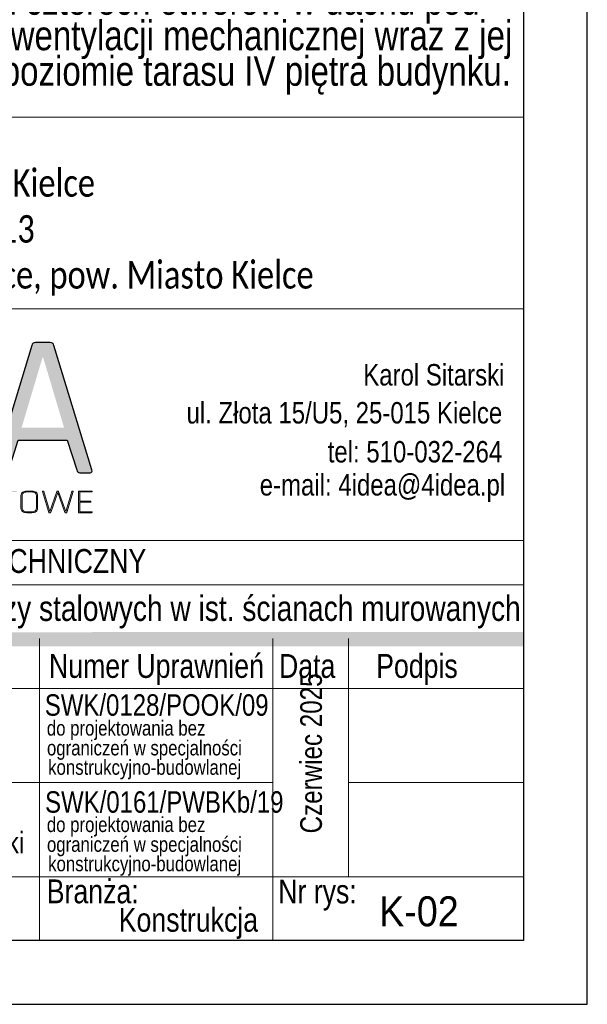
# Model space of a CAD drawing. Header units: millimetres. Extents: x -41546 to -38339, y -47321 to -45836.
# Tile 14 of 16: x -38472 to -38339, y -46863 to -46632. Entities that reach past the tile are written whole.
import ezdxf
from ezdxf.enums import TextEntityAlignment as Align

# ---------------------------------------------------------------- set-up
doc = ezdxf.new("R2010")
doc.units = ezdxf.units.MM
doc.layers.add('1', color=1, linetype='Continuous')
for name, color, linetype, lineweight in [('A_tabelka', 8, 'Continuous', 0), ('G-ANNO-TTLB', 6, 'Continuous', 9), ('hatch', 252, 'Continuous', 5), ('logo_opis', 8, 'Continuous', 0), ('s-schody', 10, 'Continuous', 5)]:
    doc.layers.add(name, color=color, linetype=linetype, lineweight=lineweight)
doc.styles.add('Arial_12', font='arial.ttf', dxfattribs={"height": 9})
doc.styles.add('Arial_13', font='arial.ttf', dxfattribs={"width": 0.8, "height": 15})
doc.styles.add('Arial_16', font='arial.ttf', dxfattribs={"height": 9})
doc.styles.add('Arial_20', font='arial.ttf', dxfattribs={"width": 0.8, "height": 14})
doc.styles.add('Morena_tabelka bud A0$0$morena', font='arial.ttf', dxfattribs={"width": 0.8, "height": 25})

# ---------------------------------------------------------------- blocks, each defined once
blk = doc.blocks.new('TAB_ART_KONSTR')
h = blk.add_hatch(color=240)
h.dxf.hatch_style = 1
edge = h.paths.add_edge_path()
edge.add_spline(control_points=[(-431.64, 390.2), (-430.4, 390.2), (-429.55, 390.98), (-429.1, 392.56)], knot_values=[-1, -1, -1, -1, -0.866667, -0.866667, -0.866667, -0.866667], degree=3, periodic=0)
edge.add_spline(control_points=[(-429.1, 392.56), (-429.1, 392.56), (-421.17, 417.22), (-421.17, 417.22), (-421.17, 417.22), (-421.17, 417.22), (-380.3, 417.22), (-380.3, 417.22), (-380.3, 417.22), (-380.3, 417.22), (-372.36, 392.56), (-372.36, 392.56), (-372.36, 392.56), (-372.02, 390.98), (-371.24, 390.2), (-370, 390.2), (-370, 390.2), (-370, 390.2), (-361.38, 390.2), (-361.38, 390.2), (-361.38, 390.2), (-359.92, 390.2), (-359.41, 390.98), (-359.86, 392.56), (-359.86, 392.56), (-359.86, 392.56), (-391.44, 496.42), (-391.44, 496.42), (-391.44, 496.42), (-391.89, 498), (-392.96, 498.78), (-394.65, 498.78), (-394.65, 498.78), (-394.65, 498.78), (-406.81, 498.78), (-406.81, 498.78), (-406.81, 498.78), (-408.5, 498.78), (-409.57, 498), (-410.02, 496.42), (-410.02, 496.42), (-410.02, 496.42), (-441.6, 392.56), (-441.6, 392.56), (-441.6, 392.56), (-442.05, 390.98), (-441.54, 390.2), (-440.08, 390.2), (-440.08, 390.2), (-440.08, 390.2), (-431.64, 390.2), (-431.64, 390.2)], knot_values=[-0.866667, -0.866667, -0.866667, -0.866667, -0.8, -0.8, -0.8, -0.7999, -0.733333, -0.733333, -0.733333, -0.733233, -0.666667, -0.666667, -0.666667, -0.666567, -0.6, -0.6, -0.6, -0.5999, -0.533333, -0.533333, -0.533333, -0.533233, -0.466667, -0.466667, -0.466667, -0.466567, -0.4, -0.4, -0.4, -0.3999, -0.333333, -0.333333, -0.333333, -0.333233, -0.266667, -0.266667, -0.266667, -0.266567, -0.2, -0.2, -0.2, -0.1999, -0.133333, -0.133333, -0.133333, -0.133233, -0.066667, -0.066667, -0.066667, -0.066567, 0, 0, 0, 0], degree=3, periodic=0)
edge = h.paths.add_edge_path(flags=16)
edge.add_spline(control_points=[(-401.07, 486.12), (-401.07, 486.12), (-400.39, 486.12), (-400.39, 486.12)], knot_values=[-1, -1, -1, -1, -0.600001, -0.600001, -0.600001, -0.600001], degree=3, periodic=0)
edge.add_spline(control_points=[(-400.39, 486.12), (-400.39, 486.12), (-400.39, 486.12), (-400.39, 486.12), (-400.39, 486.12), (-400.39, 486.12), (-383, 427.69), (-383, 427.69), (-383, 427.69), (-383, 427.69), (-418.46, 427.69), (-418.46, 427.69), (-418.46, 427.69), (-418.46, 427.69), (-401.07, 486.12), (-401.07, 486.12)], knot_values=[-0.600001, -0.600001, -0.600001, -0.600001, -0.5, -0.5, -0.5, -0.4999, -0.4, -0.4, -0.4, -0.3999, -0.2, -0.2, -0.2, -0.1999, 0, 0, 0, 0], degree=3, periodic=0)
at = {"layer": 'A_tabelka', "ltscale": 0.25}
blk.add_hatch(color=256, dxfattribs=at).paths.add_polyline_path([(-762.45, 257.09), (-762.45, 245.42), (0, 245.42), (0, 257.2)])
at = {"layer": 's-schody'}
h = blk.add_hatch(color=251, dxfattribs=at)
edge = h.paths.add_edge_path()
edge.add_spline(control_points=[(-394.46, 356.8), (-394.3, 356.8), (-394.18, 356.88), (-394.11, 357.05), (-394.11, 357.05), (-394.11, 357.05), (-394.11, 357.05), (-394.11, 357.05)], knot_values=[-1, -1, -1, -1, -0.962962, -0.962962, -0.962962, -0.962862, -0.925924, -0.925924, -0.925924, -0.925924], degree=3, periodic=0)
edge.add_spline(control_points=[(-394.11, 357.05), (-394.11, 357.05), (-388.31, 373.67), (-388.31, 373.67), (-388.31, 373.67), (-388.31, 373.67), (-388.16, 373.67), (-388.16, 373.67), (-388.16, 373.67), (-388.16, 373.67), (-382.36, 357.05), (-382.36, 357.05), (-382.36, 357.05), (-382.29, 356.88), (-382.16, 356.8), (-381.97, 356.8), (-381.97, 356.8), (-381.97, 356.8), (-381.02, 356.8), (-381.02, 356.8), (-381.02, 356.8), (-380.83, 356.8), (-380.71, 356.88), (-380.66, 357.05), (-380.66, 357.05), (-380.66, 357.05), (-375.53, 374.65), (-375.53, 374.65), (-375.53, 374.65), (-375.46, 374.82), (-375.53, 374.91), (-375.74, 374.91), (-375.74, 374.91), (-375.74, 374.91), (-376.27, 374.91), (-376.27, 374.91), (-376.27, 374.91), (-376.49, 374.91), (-376.62, 374.82), (-376.66, 374.65), (-376.66, 374.65), (-376.66, 374.65), (-381.44, 357.87), (-381.44, 357.87), (-381.44, 357.87), (-381.44, 357.87), (-381.58, 357.87), (-381.58, 357.87), (-381.58, 357.87), (-381.58, 357.87), (-387.53, 374.65), (-387.53, 374.65), (-387.53, 374.65), (-387.6, 374.82), (-387.73, 374.91), (-387.92, 374.91), (-387.92, 374.91), (-387.92, 374.91), (-388.59, 374.91), (-388.59, 374.91), (-388.59, 374.91), (-388.78, 374.91), (-388.91, 374.82), (-388.98, 374.65), (-388.98, 374.65), (-388.98, 374.65), (-394.89, 357.87), (-394.89, 357.87), (-394.89, 357.87), (-394.89, 357.87), (-395.03, 357.87), (-395.03, 357.87), (-395.03, 357.87), (-395.03, 357.87), (-399.81, 374.65), (-399.81, 374.65), (-399.81, 374.65), (-399.88, 374.82), (-399.99, 374.91), (-400.16, 374.91), (-400.16, 374.91), (-400.16, 374.91), (-400.66, 374.91), (-400.66, 374.91), (-400.66, 374.91), (-400.89, 374.91), (-400.99, 374.82), (-400.94, 374.65), (-400.94, 374.65), (-400.94, 374.65), (-395.81, 357.05), (-395.81, 357.05), (-395.81, 357.05), (-395.74, 356.88), (-395.61, 356.8), (-395.42, 356.8), (-395.42, 356.8), (-395.42, 356.8), (-394.46, 356.8), (-394.46, 356.8)], knot_values=[-0.925924, -0.925924, -0.925924, -0.925924, -0.888889, -0.888889, -0.888889, -0.888789, -0.851852, -0.851852, -0.851852, -0.851752, -0.814815, -0.814815, -0.814815, -0.814715, -0.777778, -0.777778, -0.777778, -0.777678, -0.740741, -0.740741, -0.740741, -0.740641, -0.703704, -0.703704, -0.703704, -0.703604, -0.666667, -0.666667, -0.666667, -0.666567, -0.62963, -0.62963, -0.62963, -0.62953, -0.592593, -0.592593, -0.592593, -0.592493, -0.555556, -0.555556, -0.555556, -0.555456, -0.518519, -0.518519, -0.518519, -0.518419, -0.481481, -0.481481, -0.481481, -0.481381, -0.444444, -0.444444, -0.444444, -0.444344, -0.407407, -0.407407, -0.407407, -0.407307, -0.37037, -0.37037, -0.37037, -0.37027, -0.333333, -0.333333, -0.333333, -0.333233, -0.296296, -0.296296, -0.296296, -0.296196, -0.259259, -0.259259, -0.259259, -0.259159, -0.222222, -0.222222, -0.222222, -0.222122, -0.185185, -0.185185, -0.185185, -0.185085, -0.148148, -0.148148, -0.148148, -0.148048, -0.111111, -0.111111, -0.111111, -0.111011, -0.074074, -0.074074, -0.074074, -0.073974, -0.037037, -0.037037, -0.037037, -0.036937, 0, 0, 0, 0], degree=3, periodic=0)
edge = h.paths.add_edge_path()
edge.add_spline(control_points=[(-450.98, 356.8), (-450.79, 356.8), (-450.69, 356.88), (-450.69, 357.05)], knot_values=[-1, -1, -1, -1, -0.913043, -0.913043, -0.913043, -0.913043], degree=3, periodic=0)
edge.add_spline(control_points=[(-450.69, 357.05), (-450.69, 357.05), (-450.69, 362.49), (-450.69, 362.49), (-450.69, 362.49), (-450.69, 362.49), (-446.66, 366.35), (-446.66, 366.35), (-446.66, 366.35), (-446.66, 366.35), (-438.8, 357.05), (-438.8, 357.05), (-438.8, 357.05), (-438.66, 356.88), (-438.48, 356.8), (-438.27, 356.8), (-438.27, 356.8), (-438.27, 356.8), (-437.71, 356.8), (-437.71, 356.8), (-437.71, 356.8), (-437.47, 356.8), (-437.42, 356.88), (-437.56, 357.05), (-437.56, 357.05), (-437.56, 357.05), (-445.99, 367.02), (-445.99, 367.02), (-445.99, 367.02), (-445.99, 367.02), (-438.77, 374.65), (-438.77, 374.65), (-438.77, 374.65), (-438.58, 374.82), (-438.6, 374.91), (-438.84, 374.91), (-438.84, 374.91), (-438.84, 374.91), (-439.51, 374.91), (-439.51, 374.91), (-439.51, 374.91), (-439.72, 374.91), (-439.91, 374.82), (-440.08, 374.65), (-440.08, 374.65), (-440.08, 374.65), (-450.02, 364.32), (-450.02, 364.32), (-450.02, 364.32), (-450.23, 364.09), (-450.41, 363.86), (-450.55, 363.61), (-450.55, 363.61), (-450.55, 363.61), (-450.69, 363.61), (-450.69, 363.61), (-450.69, 363.61), (-450.69, 363.61), (-450.69, 374.65), (-450.69, 374.65), (-450.69, 374.65), (-450.69, 374.82), (-450.79, 374.91), (-450.98, 374.91), (-450.98, 374.91), (-450.98, 374.91), (-451.47, 374.91), (-451.47, 374.91), (-451.47, 374.91), (-451.66, 374.91), (-451.75, 374.82), (-451.75, 374.65), (-451.75, 374.65), (-451.75, 374.65), (-451.75, 357.05), (-451.75, 357.05), (-451.75, 357.05), (-451.75, 356.88), (-451.66, 356.8), (-451.47, 356.8), (-451.47, 356.8), (-451.47, 356.8), (-450.98, 356.8), (-450.98, 356.8)], knot_values=[-0.913043, -0.913043, -0.913043, -0.913043, -0.869565, -0.869565, -0.869565, -0.869465, -0.826087, -0.826087, -0.826087, -0.825987, -0.782609, -0.782609, -0.782609, -0.782509, -0.73913, -0.73913, -0.73913, -0.73903, -0.695652, -0.695652, -0.695652, -0.695552, -0.652174, -0.652174, -0.652174, -0.652074, -0.608696, -0.608696, -0.608696, -0.608596, -0.565217, -0.565217, -0.565217, -0.565117, -0.521739, -0.521739, -0.521739, -0.521639, -0.478261, -0.478261, -0.478261, -0.478161, -0.434783, -0.434783, -0.434783, -0.434683, -0.391304, -0.391304, -0.391304, -0.391204, -0.347826, -0.347826, -0.347826, -0.347726, -0.304348, -0.304348, -0.304348, -0.304248, -0.26087, -0.26087, -0.26087, -0.26077, -0.217391, -0.217391, -0.217391, -0.217291, -0.173913, -0.173913, -0.173913, -0.173813, -0.130435, -0.130435, -0.130435, -0.130335, -0.086957, -0.086957, -0.086957, -0.086857, -0.043478, -0.043478, -0.043478, -0.043378, 0, 0, 0, 0], degree=3, periodic=0)
edge = h.paths.add_edge_path()
edge.add_spline(control_points=[(-409.79, 356.8), (-408.35, 356.8), (-407.2, 357.15), (-406.34, 357.84)], knot_values=[-1, -1, -1, -1, -0.846154, -0.846154, -0.846154, -0.846154], degree=3, periodic=0)
edge.add_spline(control_points=[(-406.34, 357.84), (-405.48, 358.54), (-405.04, 359.46), (-405.04, 360.63), (-405.04, 360.63), (-405.04, 360.63), (-405.04, 371.08), (-405.04, 371.08), (-405.04, 371.08), (-405.04, 372.24), (-405.48, 373.17), (-406.34, 373.87), (-406.34, 373.87), (-407.2, 374.56), (-408.35, 374.91), (-409.79, 374.91), (-409.79, 374.91), (-409.79, 374.91), (-414.21, 374.91), (-414.21, 374.91), (-414.21, 374.91), (-415.65, 374.91), (-416.8, 374.56), (-417.66, 373.87), (-417.66, 373.87), (-418.52, 373.17), (-418.95, 372.24), (-418.95, 371.08), (-418.95, 371.08), (-418.95, 371.08), (-418.95, 360.63), (-418.95, 360.63), (-418.95, 360.63), (-418.95, 359.46), (-418.52, 358.54), (-417.66, 357.84), (-417.66, 357.84), (-416.8, 357.15), (-415.65, 356.8), (-414.21, 356.8), (-414.21, 356.8), (-414.21, 356.8), (-409.79, 356.8), (-409.79, 356.8)], knot_values=[-0.846154, -0.846154, -0.846154, -0.846154, -0.769231, -0.769231, -0.769231, -0.769131, -0.692308, -0.692308, -0.692308, -0.692208, -0.615385, -0.615385, -0.615385, -0.615285, -0.538462, -0.538462, -0.538462, -0.538362, -0.461538, -0.461538, -0.461538, -0.461438, -0.384615, -0.384615, -0.384615, -0.384515, -0.307692, -0.307692, -0.307692, -0.307592, -0.230769, -0.230769, -0.230769, -0.230669, -0.153846, -0.153846, -0.153846, -0.153746, -0.076923, -0.076923, -0.076923, -0.076823, 0, 0, 0, 0], degree=3, periodic=0)
edge = h.paths.add_edge_path(flags=16)
edge.add_spline(control_points=[(-416.93, 358.4), (-416.3, 357.86), (-415.39, 357.59), (-414.21, 357.59)], knot_values=[0.846154, 0.846154, 0.846154, 0.846154, 1, 1, 1, 1], degree=3, periodic=0)
edge.add_spline(control_points=[(-414.21, 357.59), (-414.21, 357.59), (-409.79, 357.59), (-409.79, 357.59), (-409.79, 357.59), (-408.61, 357.59), (-407.7, 357.86), (-407.06, 358.4), (-407.06, 358.4), (-406.42, 358.95), (-406.11, 359.7), (-406.11, 360.66), (-406.11, 360.66), (-406.11, 360.66), (-406.11, 371.05), (-406.11, 371.05), (-406.11, 371.05), (-406.11, 372.01), (-406.42, 372.76), (-407.06, 373.3), (-407.06, 373.3), (-407.7, 373.85), (-408.61, 374.12), (-409.79, 374.12), (-409.79, 374.12), (-409.79, 374.12), (-414.21, 374.12), (-414.21, 374.12), (-414.21, 374.12), (-415.39, 374.12), (-416.3, 373.85), (-416.93, 373.3), (-416.93, 373.3), (-417.57, 372.76), (-417.89, 372.01), (-417.89, 371.05), (-417.89, 371.05), (-417.89, 371.05), (-417.89, 360.66), (-417.89, 360.66), (-417.89, 360.66), (-417.89, 359.7), (-417.57, 358.95), (-416.93, 358.4)], knot_values=[0, 0, 0, 0, 0.076923, 0.076923, 0.076923, 0.077023, 0.153846, 0.153846, 0.153846, 0.153946, 0.230769, 0.230769, 0.230769, 0.230869, 0.307692, 0.307692, 0.307692, 0.307792, 0.384615, 0.384615, 0.384615, 0.384715, 0.461538, 0.461538, 0.461538, 0.461638, 0.538462, 0.538462, 0.538462, 0.538562, 0.615385, 0.615385, 0.615385, 0.615485, 0.692308, 0.692308, 0.692308, 0.692408, 0.769231, 0.769231, 0.769231, 0.769331, 0.846154, 0.846154, 0.846154, 0.846154], degree=3, periodic=0)
edge = h.paths.add_edge_path()
edge.add_spline(control_points=[(-428.86, 356.8), (-428.67, 356.8), (-428.58, 356.88), (-428.58, 357.05), (-428.58, 357.05), (-428.58, 357.05), (-428.58, 357.05), (-428.58, 357.05)], knot_values=[-1, -1, -1, -1, -0.941175, -0.941175, -0.941175, -0.941075, -0.882351, -0.882351, -0.882351, -0.882351], degree=3, periodic=0)
edge.add_spline(control_points=[(-428.58, 357.05), (-428.58, 357.05), (-428.58, 373.89), (-428.58, 373.89), (-428.58, 373.89), (-428.58, 374.04), (-428.47, 374.12), (-428.26, 374.12), (-428.26, 374.12), (-428.26, 374.12), (-422.81, 374.12), (-422.81, 374.12), (-422.81, 374.12), (-422.6, 374.12), (-422.49, 374.19), (-422.49, 374.34), (-422.49, 374.34), (-422.49, 374.34), (-422.49, 374.68), (-422.49, 374.68), (-422.49, 374.68), (-422.49, 374.83), (-422.6, 374.91), (-422.81, 374.91), (-422.81, 374.91), (-422.81, 374.91), (-435.41, 374.91), (-435.41, 374.91), (-435.41, 374.91), (-435.62, 374.91), (-435.72, 374.83), (-435.72, 374.68), (-435.72, 374.68), (-435.72, 374.68), (-435.72, 374.34), (-435.72, 374.34), (-435.72, 374.34), (-435.72, 374.19), (-435.62, 374.12), (-435.41, 374.12), (-435.41, 374.12), (-435.41, 374.12), (-429.96, 374.12), (-429.96, 374.12), (-429.96, 374.12), (-429.74, 374.12), (-429.64, 374.04), (-429.64, 373.89), (-429.64, 373.89), (-429.64, 373.89), (-429.64, 357.05), (-429.64, 357.05), (-429.64, 357.05), (-429.64, 356.88), (-429.54, 356.8), (-429.36, 356.8), (-429.36, 356.8), (-429.36, 356.8), (-428.86, 356.8), (-428.86, 356.8)], knot_values=[-0.882351, -0.882351, -0.882351, -0.882351, -0.823529, -0.823529, -0.823529, -0.823429, -0.764706, -0.764706, -0.764706, -0.764606, -0.705882, -0.705882, -0.705882, -0.705782, -0.647059, -0.647059, -0.647059, -0.646959, -0.588235, -0.588235, -0.588235, -0.588135, -0.529412, -0.529412, -0.529412, -0.529312, -0.470588, -0.470588, -0.470588, -0.470488, -0.411765, -0.411765, -0.411765, -0.411665, -0.352941, -0.352941, -0.352941, -0.352841, -0.294118, -0.294118, -0.294118, -0.294018, -0.235294, -0.235294, -0.235294, -0.235194, -0.176471, -0.176471, -0.176471, -0.176371, -0.117647, -0.117647, -0.117647, -0.117547, -0.058824, -0.058824, -0.058824, -0.058724, 0, 0, 0, 0], degree=3, periodic=0)
edge = h.paths.add_edge_path()
edge.add_spline(control_points=[(-476.03, 374.65), (-476.03, 374.82), (-475.94, 374.91), (-475.75, 374.91)], knot_values=[0.904762, 0.904762, 0.904762, 0.904762, 1, 1, 1, 1], degree=3, periodic=0)
edge.add_spline(control_points=[(-475.75, 374.91), (-475.75, 374.91), (-475.25, 374.91), (-475.25, 374.91), (-475.25, 374.91), (-475.06, 374.91), (-474.97, 374.83), (-474.97, 374.68), (-474.97, 374.68), (-474.97, 374.68), (-474.97, 360.63), (-474.97, 360.63), (-474.97, 360.63), (-474.97, 359.46), (-475.4, 358.54), (-476.26, 357.84), (-476.26, 357.84), (-477.12, 357.15), (-478.27, 356.8), (-479.71, 356.8), (-479.71, 356.8), (-479.71, 356.8), (-483.25, 356.8), (-483.25, 356.8), (-483.25, 356.8), (-484.69, 356.8), (-485.84, 357.15), (-486.7, 357.84), (-486.7, 357.84), (-487.56, 358.54), (-487.99, 359.46), (-487.99, 360.63), (-487.99, 360.63), (-487.99, 360.63), (-487.99, 362.88), (-487.99, 362.88), (-487.99, 362.88), (-487.99, 363.05), (-487.9, 363.14), (-487.71, 363.14), (-487.71, 363.14), (-487.71, 363.14), (-487.21, 363.14), (-487.21, 363.14), (-487.21, 363.14), (-487.02, 363.14), (-486.93, 363.05), (-486.93, 362.88), (-486.93, 362.88), (-486.93, 362.88), (-486.93, 360.66), (-486.93, 360.66), (-486.93, 360.66), (-486.93, 359.7), (-486.61, 358.95), (-485.97, 358.4), (-485.97, 358.4), (-485.34, 357.86), (-484.43, 357.59), (-483.25, 357.59), (-483.25, 357.59), (-483.25, 357.59), (-479.71, 357.59), (-479.71, 357.59), (-479.71, 357.59), (-478.53, 357.59), (-477.62, 357.86), (-476.99, 358.4), (-476.99, 358.4), (-476.35, 358.95), (-476.03, 359.7), (-476.03, 360.66), (-476.03, 360.66), (-476.03, 360.66), (-476.03, 374.65), (-476.03, 374.65)], knot_values=[0, 0, 0, 0, 0.047619, 0.047619, 0.047619, 0.047719, 0.095238, 0.095238, 0.095238, 0.095338, 0.142857, 0.142857, 0.142857, 0.142957, 0.190476, 0.190476, 0.190476, 0.190576, 0.238095, 0.238095, 0.238095, 0.238195, 0.285714, 0.285714, 0.285714, 0.285814, 0.333333, 0.333333, 0.333333, 0.333433, 0.380952, 0.380952, 0.380952, 0.381052, 0.428571, 0.428571, 0.428571, 0.428671, 0.47619, 0.47619, 0.47619, 0.47629, 0.52381, 0.52381, 0.52381, 0.52391, 0.571429, 0.571429, 0.571429, 0.571529, 0.619048, 0.619048, 0.619048, 0.619148, 0.666667, 0.666667, 0.666667, 0.666767, 0.714286, 0.714286, 0.714286, 0.714386, 0.761905, 0.761905, 0.761905, 0.762005, 0.809524, 0.809524, 0.809524, 0.809624, 0.857143, 0.857143, 0.857143, 0.857243, 0.904762, 0.904762, 0.904762, 0.904762], degree=3, periodic=0)
edge = h.paths.add_edge_path()
edge.add_spline(control_points=[(-457.74, 356.8), (-457.52, 356.8), (-457.42, 356.87), (-457.42, 357.02), (-457.42, 357.02), (-457.42, 357.02), (-457.42, 357.02), (-457.42, 357.02)], knot_values=[-1, -1, -1, -1, -0.92, -0.92, -0.92, -0.919982, -0.919964, -0.919964, -0.919964, -0.919964], degree=3, periodic=0)
edge.add_spline(control_points=[(-457.42, 357.02), (-457.42, 357.02), (-457.42, 357.36), (-457.42, 357.36), (-457.42, 357.36), (-457.42, 357.51), (-457.52, 357.59), (-457.74, 357.59), (-457.74, 357.59), (-457.74, 357.59), (-467.4, 357.59), (-467.4, 357.59), (-467.4, 357.59), (-467.61, 357.59), (-467.71, 357.66), (-467.71, 357.81), (-467.71, 357.81), (-467.71, 357.81), (-467.71, 365.42), (-467.71, 365.42), (-467.71, 365.42), (-467.71, 365.57), (-467.61, 365.64), (-467.4, 365.64), (-467.4, 365.64), (-467.4, 365.64), (-458.66, 365.64), (-458.66, 365.64), (-458.66, 365.64), (-458.44, 365.64), (-458.34, 365.72), (-458.34, 365.87), (-458.34, 365.87), (-458.34, 365.87), (-458.34, 366.21), (-458.34, 366.21), (-458.34, 366.21), (-458.34, 366.36), (-458.44, 366.43), (-458.66, 366.43), (-458.66, 366.43), (-458.66, 366.43), (-467.4, 366.43), (-467.4, 366.43), (-467.4, 366.43), (-467.61, 366.43), (-467.71, 366.51), (-467.71, 366.66), (-467.71, 366.66), (-467.71, 366.66), (-467.71, 373.89), (-467.71, 373.89), (-467.71, 373.89), (-467.71, 374.04), (-467.61, 374.12), (-467.4, 374.12), (-467.4, 374.12), (-467.4, 374.12), (-457.74, 374.12), (-457.74, 374.12), (-457.74, 374.12), (-457.52, 374.12), (-457.42, 374.19), (-457.42, 374.34), (-457.42, 374.34), (-457.42, 374.34), (-457.42, 374.68), (-457.42, 374.68), (-457.42, 374.68), (-457.42, 374.83), (-457.52, 374.91), (-457.74, 374.91), (-457.74, 374.91), (-457.74, 374.91), (-468.49, 374.91), (-468.49, 374.91), (-468.49, 374.91), (-468.68, 374.91), (-468.78, 374.82), (-468.78, 374.65), (-468.78, 374.65), (-468.78, 374.65), (-468.78, 357.05), (-468.78, 357.05), (-468.78, 357.05), (-468.78, 356.88), (-468.68, 356.8), (-468.49, 356.8), (-468.49, 356.8), (-468.49, 356.8), (-457.74, 356.8), (-457.74, 356.8)], knot_values=[-0.919964, -0.919964, -0.919964, -0.919964, -0.88, -0.88, -0.88, -0.8799, -0.84, -0.84, -0.84, -0.8399, -0.8, -0.8, -0.8, -0.7999, -0.76, -0.76, -0.76, -0.7599, -0.72, -0.72, -0.72, -0.7199, -0.68, -0.68, -0.68, -0.6799, -0.64, -0.64, -0.64, -0.6399, -0.6, -0.6, -0.6, -0.5999, -0.56, -0.56, -0.56, -0.5599, -0.52, -0.52, -0.52, -0.5199, -0.48, -0.48, -0.48, -0.4799, -0.44, -0.44, -0.44, -0.4399, -0.4, -0.4, -0.4, -0.3999, -0.36, -0.36, -0.36, -0.3599, -0.32, -0.32, -0.32, -0.3199, -0.28, -0.28, -0.28, -0.2799, -0.24, -0.24, -0.24, -0.2399, -0.2, -0.2, -0.2, -0.1999, -0.16, -0.16, -0.16, -0.1599, -0.12, -0.12, -0.12, -0.1199, -0.08, -0.08, -0.08, -0.0799, -0.04, -0.04, -0.04, -0.0399, 0, 0, 0, 0], degree=3, periodic=0)
edge = h.paths.add_edge_path()
edge.add_spline(control_points=[(-360.03, 356.8), (-359.82, 356.8), (-359.71, 356.87), (-359.71, 357.02), (-359.71, 357.02), (-359.71, 357.02), (-359.71, 357.02), (-359.71, 357.02)], knot_values=[-1, -1, -1, -1, -0.92, -0.92, -0.92, -0.919981, -0.919962, -0.919962, -0.919962, -0.919962], degree=3, periodic=0)
edge.add_spline(control_points=[(-359.71, 357.02), (-359.71, 357.02), (-359.71, 357.36), (-359.71, 357.36), (-359.71, 357.36), (-359.71, 357.51), (-359.82, 357.59), (-360.03, 357.59), (-360.03, 357.59), (-360.03, 357.59), (-369.69, 357.59), (-369.69, 357.59), (-369.69, 357.59), (-369.91, 357.59), (-370.01, 357.66), (-370.01, 357.81), (-370.01, 357.81), (-370.01, 357.81), (-370.01, 365.42), (-370.01, 365.42), (-370.01, 365.42), (-370.01, 365.57), (-369.91, 365.64), (-369.69, 365.64), (-369.69, 365.64), (-369.69, 365.64), (-360.95, 365.64), (-360.95, 365.64), (-360.95, 365.64), (-360.74, 365.64), (-360.63, 365.72), (-360.63, 365.87), (-360.63, 365.87), (-360.63, 365.87), (-360.63, 366.21), (-360.63, 366.21), (-360.63, 366.21), (-360.63, 366.36), (-360.74, 366.43), (-360.95, 366.43), (-360.95, 366.43), (-360.95, 366.43), (-369.69, 366.43), (-369.69, 366.43), (-369.69, 366.43), (-369.91, 366.43), (-370.01, 366.51), (-370.01, 366.66), (-370.01, 366.66), (-370.01, 366.66), (-370.01, 373.89), (-370.01, 373.89), (-370.01, 373.89), (-370.01, 374.04), (-369.91, 374.12), (-369.69, 374.12), (-369.69, 374.12), (-369.69, 374.12), (-360.03, 374.12), (-360.03, 374.12), (-360.03, 374.12), (-359.82, 374.12), (-359.71, 374.19), (-359.71, 374.34), (-359.71, 374.34), (-359.71, 374.34), (-359.71, 374.68), (-359.71, 374.68), (-359.71, 374.68), (-359.71, 374.83), (-359.82, 374.91), (-360.03, 374.91), (-360.03, 374.91), (-360.03, 374.91), (-370.79, 374.91), (-370.79, 374.91), (-370.79, 374.91), (-370.98, 374.91), (-371.07, 374.82), (-371.07, 374.65), (-371.07, 374.65), (-371.07, 374.65), (-371.07, 357.05), (-371.07, 357.05), (-371.07, 357.05), (-371.07, 356.88), (-370.98, 356.8), (-370.79, 356.8), (-370.79, 356.8), (-370.79, 356.8), (-360.03, 356.8), (-360.03, 356.8)], knot_values=[-0.919962, -0.919962, -0.919962, -0.919962, -0.88, -0.88, -0.88, -0.8799, -0.84, -0.84, -0.84, -0.8399, -0.8, -0.8, -0.8, -0.7999, -0.76, -0.76, -0.76, -0.7599, -0.72, -0.72, -0.72, -0.7199, -0.68, -0.68, -0.68, -0.6799, -0.64, -0.64, -0.64, -0.6399, -0.6, -0.6, -0.6, -0.5999, -0.56, -0.56, -0.56, -0.5599, -0.52, -0.52, -0.52, -0.5199, -0.48, -0.48, -0.48, -0.4799, -0.44, -0.44, -0.44, -0.4399, -0.4, -0.4, -0.4, -0.3999, -0.36, -0.36, -0.36, -0.3599, -0.32, -0.32, -0.32, -0.3199, -0.28, -0.28, -0.28, -0.2799, -0.24, -0.24, -0.24, -0.2399, -0.2, -0.2, -0.2, -0.1999, -0.16, -0.16, -0.16, -0.1599, -0.12, -0.12, -0.12, -0.1199, -0.08, -0.08, -0.08, -0.0799, -0.04, -0.04, -0.04, -0.0399, 0, 0, 0, 0], degree=3, periodic=0)
at = {"color": 240}
blk.add_open_spline([(-431.64, 390.2), (-431.64, 390.2), (-440.08, 390.2), (-440.08, 390.2), (-440.08, 390.2), (-441.54, 390.2), (-442.05, 390.98), (-441.6, 392.56), (-441.6, 392.56), (-441.6, 392.56), (-410.02, 496.42), (-410.02, 496.42), (-410.02, 496.42), (-409.57, 498), (-408.5, 498.78), (-406.81, 498.78), (-406.81, 498.78), (-406.81, 498.78), (-394.65, 498.78), (-394.65, 498.78), (-394.65, 498.78), (-392.96, 498.78), (-391.89, 498), (-391.44, 496.42), (-391.44, 496.42), (-391.44, 496.42), (-359.86, 392.56), (-359.86, 392.56), (-359.86, 392.56), (-359.41, 390.98), (-359.92, 390.2), (-361.38, 390.2), (-361.38, 390.2), (-361.38, 390.2), (-370, 390.2), (-370, 390.2), (-370, 390.2), (-371.24, 390.2), (-372.02, 390.98), (-372.36, 392.56), (-372.36, 392.56), (-372.36, 392.56), (-380.3, 417.22), (-380.3, 417.22), (-380.3, 417.22), (-380.3, 417.22), (-421.17, 417.22), (-421.17, 417.22), (-421.17, 417.22), (-421.17, 417.22), (-429.1, 392.56), (-429.1, 392.56), (-429.1, 392.56), (-429.55, 390.98), (-430.4, 390.2), (-431.64, 390.2)], degree=3, knots=[0, 0, 0, 0, 0.066667, 0.066667, 0.066667, 0.066667, 0.133333, 0.133333, 0.133333, 0.133333, 0.2, 0.2, 0.2, 0.2, 0.266667, 0.266667, 0.266667, 0.266667, 0.333333, 0.333333, 0.333333, 0.333333, 0.4, 0.4, 0.4, 0.4, 0.466667, 0.466667, 0.466667, 0.466667, 0.533333, 0.533333, 0.533333, 0.533333, 0.6, 0.6, 0.6, 0.6, 0.666667, 0.666667, 0.666667, 0.666667, 0.733333, 0.733333, 0.733333, 0.733333, 0.8, 0.8, 0.8, 0.8, 0.866667, 0.866667, 0.866667, 0.866667, 1, 1, 1, 1], dxfattribs=at)
at = {"layer": '1', "color": 0}
blk.add_lwpolyline([(-762.45, 1077.31), (0, 1077.31), (0, 0), (-762.45, 0)], close=True, dxfattribs=at)
at = {"layer": 'A_tabelka', "color": 0, "ltscale": 0.25}
for p, q in [((-760.62, 333.74), (0, 333.74)), ((-760.62, 296.52), (0, 296.52)), ((-760.62, 210.12), (0, 210.12)), ((-760.62, 210.12), (0, 210.12)), ((-762.45, 131.59), (-209, 131.59)), ((-145.9, 131.59), (0, 131.59)), ((-760.62, 53.08), (0, 53.08)), ((-403.51, 53.08), (-403.51, 0)), ((-209, 53.08), (-209, 0)), ((-760.62, 0), (0, 0))]:
    blk.add_line(p, q, dxfattribs=at)
for points in [[(0, 0), (0, 860.27)], [(-762.45, 686.77), (0, 686.77)], [(-762.45, 526.88), (0, 526.88)], [(-403.51, 53.08), (-403.51, 251.87)], [(-209, 53.08), (-209, 251.87)], [(-145.9, 53.08), (-145.9, 251.87)]]:
    blk.add_lwpolyline(points, dxfattribs=at)
at = {"layer": 's-schody', "color": 251}
for points, knots in [([(-409.79, 356.8), (-409.79, 356.8), (-414.21, 356.8), (-414.21, 356.8), (-414.21, 356.8), (-415.65, 356.8), (-416.8, 357.15), (-417.66, 357.84), (-417.66, 357.84), (-418.52, 358.54), (-418.95, 359.46), (-418.95, 360.63), (-418.95, 360.63), (-418.95, 360.63), (-418.95, 371.08), (-418.95, 371.08), (-418.95, 371.08), (-418.95, 372.24), (-418.52, 373.17), (-417.66, 373.87), (-417.66, 373.87), (-416.8, 374.56), (-415.65, 374.91), (-414.21, 374.91), (-414.21, 374.91), (-414.21, 374.91), (-409.79, 374.91), (-409.79, 374.91), (-409.79, 374.91), (-408.35, 374.91), (-407.2, 374.56), (-406.34, 373.87), (-406.34, 373.87), (-405.48, 373.17), (-405.04, 372.24), (-405.04, 371.08), (-405.04, 371.08), (-405.04, 371.08), (-405.04, 360.63), (-405.04, 360.63), (-405.04, 360.63), (-405.04, 359.46), (-405.48, 358.54), (-406.34, 357.84), (-406.34, 357.84), (-407.2, 357.15), (-408.35, 356.8), (-409.79, 356.8)], [0, 0, 0, 0, 0.076923, 0.076923, 0.076923, 0.076923, 0.153846, 0.153846, 0.153846, 0.153846, 0.230769, 0.230769, 0.230769, 0.230769, 0.307692, 0.307692, 0.307692, 0.307692, 0.384615, 0.384615, 0.384615, 0.384615, 0.461538, 0.461538, 0.461538, 0.461538, 0.538462, 0.538462, 0.538462, 0.538462, 0.615385, 0.615385, 0.615385, 0.615385, 0.692308, 0.692308, 0.692308, 0.692308, 0.769231, 0.769231, 0.769231, 0.769231, 0.846154, 0.846154, 0.846154, 0.846154, 1, 1, 1, 1]), ([(-414.21, 357.59), (-414.21, 357.59), (-409.79, 357.59), (-409.79, 357.59), (-409.79, 357.59), (-408.61, 357.59), (-407.7, 357.86), (-407.06, 358.4), (-407.06, 358.4), (-406.42, 358.95), (-406.11, 359.7), (-406.11, 360.66), (-406.11, 360.66), (-406.11, 360.66), (-406.11, 371.05), (-406.11, 371.05), (-406.11, 371.05), (-406.11, 372.01), (-406.42, 372.76), (-407.06, 373.3), (-407.06, 373.3), (-407.7, 373.85), (-408.61, 374.12), (-409.79, 374.12), (-409.79, 374.12), (-409.79, 374.12), (-414.21, 374.12), (-414.21, 374.12), (-414.21, 374.12), (-415.39, 374.12), (-416.3, 373.85), (-416.93, 373.3), (-416.93, 373.3), (-417.57, 372.76), (-417.89, 372.01), (-417.89, 371.05), (-417.89, 371.05), (-417.89, 371.05), (-417.89, 360.66), (-417.89, 360.66), (-417.89, 360.66), (-417.89, 359.7), (-417.57, 358.95), (-416.93, 358.4), (-416.93, 358.4), (-416.3, 357.86), (-415.39, 357.59), (-414.21, 357.59)], [0, 0, 0, 0, 0.076923, 0.076923, 0.076923, 0.076923, 0.153846, 0.153846, 0.153846, 0.153846, 0.230769, 0.230769, 0.230769, 0.230769, 0.307692, 0.307692, 0.307692, 0.307692, 0.384615, 0.384615, 0.384615, 0.384615, 0.461538, 0.461538, 0.461538, 0.461538, 0.538462, 0.538462, 0.538462, 0.538462, 0.615385, 0.615385, 0.615385, 0.615385, 0.692308, 0.692308, 0.692308, 0.692308, 0.769231, 0.769231, 0.769231, 0.769231, 0.846154, 0.846154, 0.846154, 0.846154, 1, 1, 1, 1]), ([(-394.46, 356.8), (-394.46, 356.8), (-395.42, 356.8), (-395.42, 356.8), (-395.42, 356.8), (-395.61, 356.8), (-395.74, 356.88), (-395.81, 357.05), (-395.81, 357.05), (-395.81, 357.05), (-400.94, 374.65), (-400.94, 374.65), (-400.94, 374.65), (-400.99, 374.82), (-400.89, 374.91), (-400.66, 374.91), (-400.66, 374.91), (-400.66, 374.91), (-400.16, 374.91), (-400.16, 374.91), (-400.16, 374.91), (-399.99, 374.91), (-399.88, 374.82), (-399.81, 374.65), (-399.81, 374.65), (-399.81, 374.65), (-395.03, 357.87), (-395.03, 357.87), (-395.03, 357.87), (-395.03, 357.87), (-394.89, 357.87), (-394.89, 357.87), (-394.89, 357.87), (-394.89, 357.87), (-388.98, 374.65), (-388.98, 374.65), (-388.98, 374.65), (-388.91, 374.82), (-388.78, 374.91), (-388.59, 374.91), (-388.59, 374.91), (-388.59, 374.91), (-387.92, 374.91), (-387.92, 374.91), (-387.92, 374.91), (-387.73, 374.91), (-387.6, 374.82), (-387.53, 374.65), (-387.53, 374.65), (-387.53, 374.65), (-381.58, 357.87), (-381.58, 357.87), (-381.58, 357.87), (-381.58, 357.87), (-381.44, 357.87), (-381.44, 357.87), (-381.44, 357.87), (-381.44, 357.87), (-376.66, 374.65), (-376.66, 374.65), (-376.66, 374.65), (-376.62, 374.82), (-376.49, 374.91), (-376.27, 374.91), (-376.27, 374.91), (-376.27, 374.91), (-375.74, 374.91), (-375.74, 374.91), (-375.74, 374.91), (-375.53, 374.91), (-375.46, 374.82), (-375.53, 374.65), (-375.53, 374.65), (-375.53, 374.65), (-380.66, 357.05), (-380.66, 357.05), (-380.66, 357.05), (-380.71, 356.88), (-380.83, 356.8), (-381.02, 356.8), (-381.02, 356.8), (-381.02, 356.8), (-381.97, 356.8), (-381.97, 356.8), (-381.97, 356.8), (-382.16, 356.8), (-382.29, 356.88), (-382.36, 357.05), (-382.36, 357.05), (-382.36, 357.05), (-388.16, 373.67), (-388.16, 373.67), (-388.16, 373.67), (-388.16, 373.67), (-388.31, 373.67), (-388.31, 373.67), (-388.31, 373.67), (-388.31, 373.67), (-394.11, 357.05), (-394.11, 357.05), (-394.11, 357.05), (-394.18, 356.88), (-394.3, 356.8), (-394.46, 356.8)], [0, 0, 0, 0, 0.037037, 0.037037, 0.037037, 0.037037, 0.074074, 0.074074, 0.074074, 0.074074, 0.111111, 0.111111, 0.111111, 0.111111, 0.148148, 0.148148, 0.148148, 0.148148, 0.185185, 0.185185, 0.185185, 0.185185, 0.222222, 0.222222, 0.222222, 0.222222, 0.259259, 0.259259, 0.259259, 0.259259, 0.296296, 0.296296, 0.296296, 0.296296, 0.333333, 0.333333, 0.333333, 0.333333, 0.37037, 0.37037, 0.37037, 0.37037, 0.407407, 0.407407, 0.407407, 0.407407, 0.444444, 0.444444, 0.444444, 0.444444, 0.481481, 0.481481, 0.481481, 0.481481, 0.518519, 0.518519, 0.518519, 0.518519, 0.555556, 0.555556, 0.555556, 0.555556, 0.592593, 0.592593, 0.592593, 0.592593, 0.62963, 0.62963, 0.62963, 0.62963, 0.666667, 0.666667, 0.666667, 0.666667, 0.703704, 0.703704, 0.703704, 0.703704, 0.740741, 0.740741, 0.740741, 0.740741, 0.777778, 0.777778, 0.777778, 0.777778, 0.814815, 0.814815, 0.814815, 0.814815, 0.851852, 0.851852, 0.851852, 0.851852, 0.888889, 0.888889, 0.888889, 0.888889, 0.925926, 0.925926, 0.925926, 0.925926, 1, 1, 1, 1]), ([(-360.03, 356.8), (-360.03, 356.8), (-370.79, 356.8), (-370.79, 356.8), (-370.79, 356.8), (-370.98, 356.8), (-371.07, 356.88), (-371.07, 357.05), (-371.07, 357.05), (-371.07, 357.05), (-371.07, 374.65), (-371.07, 374.65), (-371.07, 374.65), (-371.07, 374.82), (-370.98, 374.91), (-370.79, 374.91), (-370.79, 374.91), (-370.79, 374.91), (-360.03, 374.91), (-360.03, 374.91), (-360.03, 374.91), (-359.82, 374.91), (-359.71, 374.83), (-359.71, 374.68), (-359.71, 374.68), (-359.71, 374.68), (-359.71, 374.34), (-359.71, 374.34), (-359.71, 374.34), (-359.71, 374.19), (-359.82, 374.12), (-360.03, 374.12), (-360.03, 374.12), (-360.03, 374.12), (-369.69, 374.12), (-369.69, 374.12), (-369.69, 374.12), (-369.91, 374.12), (-370.01, 374.04), (-370.01, 373.89), (-370.01, 373.89), (-370.01, 373.89), (-370.01, 366.66), (-370.01, 366.66), (-370.01, 366.66), (-370.01, 366.51), (-369.91, 366.43), (-369.69, 366.43), (-369.69, 366.43), (-369.69, 366.43), (-360.95, 366.43), (-360.95, 366.43), (-360.95, 366.43), (-360.74, 366.43), (-360.63, 366.36), (-360.63, 366.21), (-360.63, 366.21), (-360.63, 366.21), (-360.63, 365.87), (-360.63, 365.87), (-360.63, 365.87), (-360.63, 365.72), (-360.74, 365.64), (-360.95, 365.64), (-360.95, 365.64), (-360.95, 365.64), (-369.69, 365.64), (-369.69, 365.64), (-369.69, 365.64), (-369.91, 365.64), (-370.01, 365.57), (-370.01, 365.42), (-370.01, 365.42), (-370.01, 365.42), (-370.01, 357.81), (-370.01, 357.81), (-370.01, 357.81), (-370.01, 357.66), (-369.91, 357.59), (-369.69, 357.59), (-369.69, 357.59), (-369.69, 357.59), (-360.03, 357.59), (-360.03, 357.59), (-360.03, 357.59), (-359.82, 357.59), (-359.71, 357.51), (-359.71, 357.36), (-359.71, 357.36), (-359.71, 357.36), (-359.71, 357.02), (-359.71, 357.02), (-359.71, 357.02), (-359.71, 356.87), (-359.82, 356.8), (-360.03, 356.8)], [0, 0, 0, 0, 0.04, 0.04, 0.04, 0.04, 0.08, 0.08, 0.08, 0.08, 0.12, 0.12, 0.12, 0.12, 0.16, 0.16, 0.16, 0.16, 0.2, 0.2, 0.2, 0.2, 0.24, 0.24, 0.24, 0.24, 0.28, 0.28, 0.28, 0.28, 0.32, 0.32, 0.32, 0.32, 0.36, 0.36, 0.36, 0.36, 0.4, 0.4, 0.4, 0.4, 0.44, 0.44, 0.44, 0.44, 0.48, 0.48, 0.48, 0.48, 0.52, 0.52, 0.52, 0.52, 0.56, 0.56, 0.56, 0.56, 0.6, 0.6, 0.6, 0.6, 0.64, 0.64, 0.64, 0.64, 0.68, 0.68, 0.68, 0.68, 0.72, 0.72, 0.72, 0.72, 0.76, 0.76, 0.76, 0.76, 0.8, 0.8, 0.8, 0.8, 0.84, 0.84, 0.84, 0.84, 0.88, 0.88, 0.88, 0.88, 0.92, 0.92, 0.92, 0.92, 1, 1, 1, 1])]:
    blk.add_open_spline(points, degree=3, knots=knots, dxfattribs=at)
at = {"layer": 'A_tabelka', "color": 7, "ltscale": 0.25, "style": 'Morena_tabelka bud A0$0$morena', "width": 0.8}
for s, height, p in [(' w ścianie zewnętrznej oraz czterech otworów w dachu pod ', 24.679, (-760.03, 772.28)), ('modernizowaną instalacje wentylacji mechanicznej wraz z jej', 24.679, (-752.58, 742.67)), (' zabudową akustyczną na poziomie tarasu IV piętra budynku.', 24.679, (-760.03, 713.05)), ('PROJEKT TECHNICZNY', 19.9056, (-566.58, 306.58)), ('Konstrukcja', 19.9056, (-337.43, 7.22))]:
    blk.add_text(s, height=height, dxfattribs=at).set_placement(p)
at = {"layer": 'A_tabelka', "ltscale": 0.25, "style": 'Morena_tabelka bud A0$0$morena', "width": 0.8}
for s, height, p in [('Numer Uprawnień', 19.9056, (-395.61, 219.01)), ('Data', 19.906, (-203.77, 219.01)), ('Podpis', 19.906, (-122.74, 219.01)), ('Branża:', 19.906, (-397.45, 30.96)), ('Nr rys:', 19.906, (-204.43, 30.82))]:
    blk.add_text(s, height=height, dxfattribs=at).set_placement(p)
at = {"layer": 'A_tabelka', "color": 7, "ltscale": 0.25, "insert": (-750.41, 643.42), "char_height": 22.9839, "width": 723.6958, "attachment_point": 1, "style": 'Morena_tabelka bud A0$0$morena'}
blk.add_mtext('\\pxsm1,ql;\\A1;\\fCalibri|b0|i0|c238|p34;\\C0;ul. Grunwaldzka 45, 25-736 Kielce\\P\\pq*;Działki nr ewid.: część 390/13\\Pobręb 0015 Kielce, gm. Kielce, pow. Miasto Kielce', dxfattribs=at)
at = {"layer": 'G-ANNO-TTLB', "color": 2}
for tag, p, height, style, width in [('NAZWA_RYS', (-568.25, 266.54), 21, 'Arial_13', 0.8), ('REWIZJA_RYS', (-679.43, 16.89), 19.87, 'Arial_20', 0.9), ('SKALA_RYS', (-490.54, 16.64), 19.87, 'Arial_12', 0.9), ('NUMER_RYS', (-120.27, 11.74), 25, 'Arial_12', 0.9)]:
    blk.add_attdef(tag, p, '', height=height, dxfattribs=dict(at, style=style, width=width))
at = {"layer": 'G-ANNO-TTLB', "color": 2, "style": 'Arial_16', "width": 0.8}
blk.add_attdef('DATA_RYS', (-168, 53.11), '', height=18.06, rotation=90, dxfattribs=at)
at = {"layer": 'logo_opis', "color": 7, "ltscale": 0.25, "style": 'Morena_tabelka bud A0$0$morena', "width": 0.8}
for s, height, p in [('Karol Sitarski', 17.8839, (-15.79, 480.82)), ('ul. Złota 15/U5, 25-015 Kielce', 17.8839, (-17.62, 449.14)), ('tel: 510-032-264', 17.8839, (-17.62, 416.64)), ('e-mail: 4idea@4idea.pl', 17.8839, (-15.14, 389.02)), ('do projektowania bez ', 12.5188, (-261.28, 183.35)), ('ograniczeń w specjalności', 12.5188, (-234.78, 166.83)), ('konstrukcyjno-budowlanej', 12.5188, (-235.32, 150.65)), ('do projektowania bez ', 12.5188, (-261.28, 102.91)), ('ograniczeń w specjalności', 12.5188, (-234.78, 86.39)), ('konstrukcyjno-budowlanej', 12.5188, (-235.32, 70.2))]:
    blk.add_text(s, height=height, dxfattribs=at).set_placement(p, align=Align.TOP_RIGHT)
for s, p in [('SWK/0128/POOK/09', (-399.08, 187.43)), ('SWK/0161/PWBKb/19', (-398.85, 106.52))]:
    blk.add_text(s, height=17.8839, dxfattribs=at).set_placement(p)
blk.add_text('Wojciech Kuliński', height=17.8839, dxfattribs=at).set_placement((-493.99, 81.52), align=Align.MIDDLE_CENTER)

msp = doc.modelspace()

# ---------------------------------------------------------------- linework, layer by layer
at = {"layer": 'Defpoints', "color": 8}
msp.add_lwpolyline([(-38339.11, -46862.93), (-38339.11, -46120.43), (-38864.11, -46120.43), (-38864.11, -46862.93)], close=True, dxfattribs=at)
at = {"layer": 'hatch', "color": 7}
msp.add_lwpolyline([(-38354.11, -46847.93), (-38354.11, -46135.43), (-38811.11, -46135.43), (-38811.11, -46847.93)], close=True, dxfattribs=at)

# ---------------------------------------------------------------- block references
at = {"lineweight": -2}
ref = msp.add_blockref('TAB_ART_KONSTR', (-38354.11, -46847.93), dxfattribs=dict(at, xscale=0.28125, yscale=0.28125, zscale=0.28125))
ref.add_attrib('NAZWA_RYS', 'Detal nadproży stalowych w ist. ścianach murowanych ', (-38513.93, -46772.97), dxfattribs={"layer": 'G-ANNO-TTLB', "color": 2, "height": 5.9062, "style": 'Arial_13', "width": 0.8})
ref.add_attrib('NUMER_RYS', 'K-02', (-38387.94, -46844.63), dxfattribs={"layer": 'G-ANNO-TTLB', "color": 2, "height": 7.031, "style": 'Arial_12', "width": 0.9})
ref.add_attrib('DATA_RYS', 'Czerwiec 2025', (-38401.36, -46822.83), dxfattribs={"layer": 'G-ANNO-TTLB', "color": 2, "height": 5.0788, "rotation": 90, "style": 'Arial_16', "width": 0.8})

doc.saveas('drawing.dxf')
